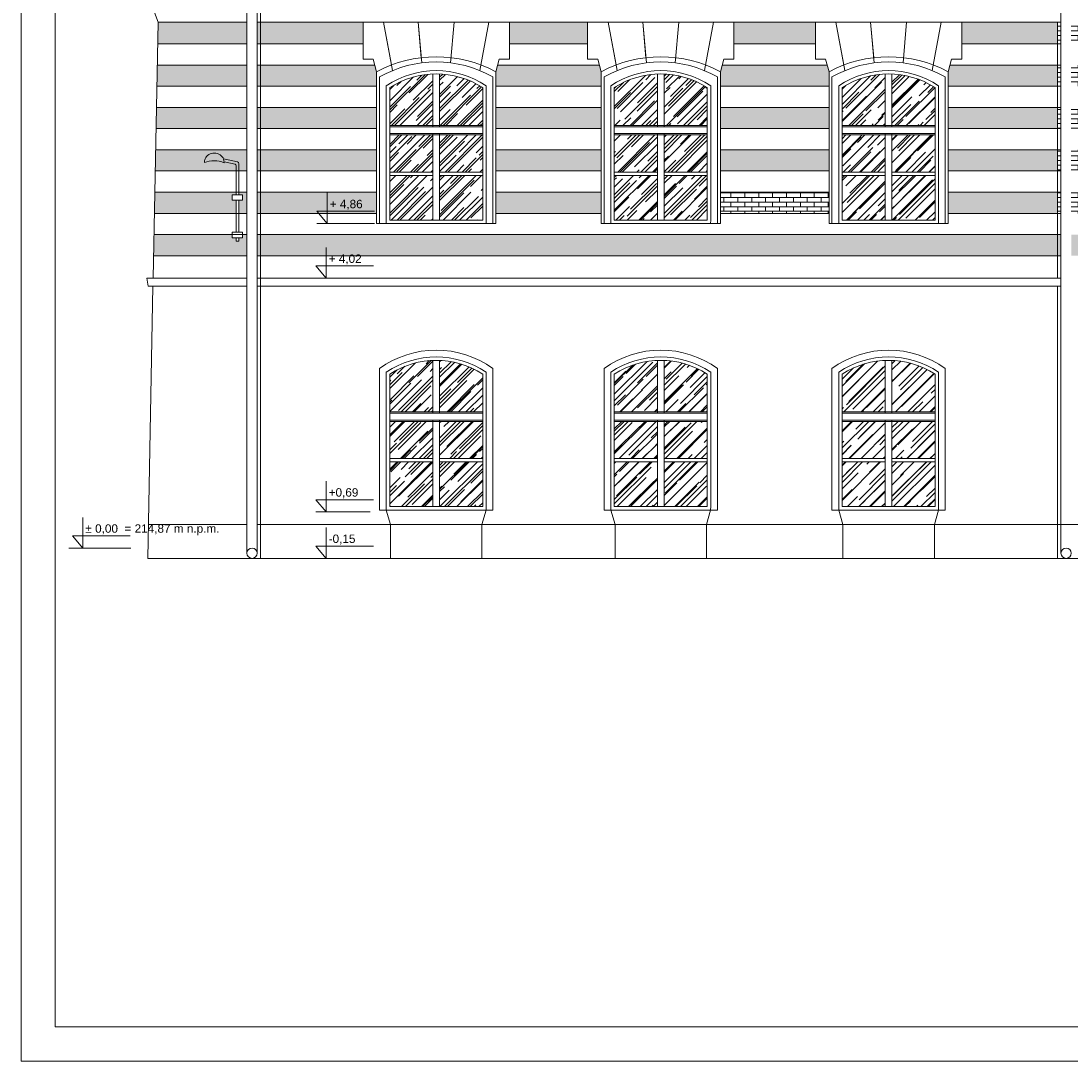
# Model space of a CAD drawing. Header units: millimetres. Extents: x -5254 to 173417, y -28809 to -6400.
# Tile 236 of 256: x 135243 to 136779, y -13337 to -11815. Entities that reach past the tile are written whole.
import ezdxf

# ---------------------------------------------------------------- set-up
doc = ezdxf.new("R2010")
doc.units = ezdxf.units.MM
for name, color, linetype, lineweight in [('mre_cegła', 7, 'Continuous', 5), ('mre_cienka', 7, 'Continuous', 15), ('mre_cienkie', 7, 'Continuous', 9), ('mre_drewno', 7, 'Continuous', 9), ('mre_elektryka', 7, 'Continuous', 15), ('mre_koty', 7, 'Continuous', 13), ('mre_szyby', 7, 'Continuous', 13), ('mre_tabela', 7, 'Continuous', 20), ('mre_ściany', 7, 'Continuous', 20)]:
    doc.layers.add(name, color=color, linetype=linetype, lineweight=lineweight)
doc.styles.add('TABELKA', font='arial.ttf')
pattern_1 = [(0, (131181.3596, -16286.989), (0, 6.77418), []), (90, (131181.36, -16286.989), (-10.16, 6.77418), [6.77418, -6.77418])]

# ---------------------------------------------------------------- blocks, each defined once
blk = doc.blocks.new('KOTA')
at = {"color": 0}
for p, q in [((0, 0), (0, 50)), ((-16.6, 20), (76.8, 20)), ((-16.6, 20), (0, 0))]:
    blk.add_line(p, q, dxfattribs=at)
at = {"color": 0, "style": 'TABELKA', "flags": 4}
blk.add_attdef('POZIOM', (1.4, 25), '', height=13.7, rotation=360, dxfattribs=at)

msp = doc.modelspace()

# ---------------------------------------------------------------- hatches: boundary and pattern name
at = {"layer": 'mre_cegła'}
h = msp.add_hatch(dxfattribs=at)
h.set_pattern_fill('AR-BRSTD', color=256, scale=0.1)
h.set_pattern_definition(pattern_1)
h.paths.add_polyline_path([(135573.45, -12127.73), (135567.05, -12127.73), (135567.05, -12132.33), (135561.55, -12132.33), (135561.55, -12137.33), (135557.55, -12137.33), (135557.55, -12132.33), (135552.05, -12132.33), (135552.05, -12127.73), (135437.51, -12127.73), (135436.92, -12158.73), (135573.45, -12158.73)])
h.paths.add_polyline_path([(135593.45, -12127.73), (135588.45, -12127.73), (135588.45, -12158.73), (135593.45, -12158.73)])
h.paths.add_polyline_path([(135593.45, -12065.73), (135588.45, -12065.73), (135588.45, -12096.73), (135593.45, -12096.73)])
h.paths.add_polyline_path([(135573.45, -12065.73), (135561.55, -12065.73), (135561.55, -12069.4), (135567.05, -12069.4), (135567.05, -12077.4), (135561.55, -12077.4), (135561.55, -12096.73), (135573.45, -12096.73)])
h.paths.add_polyline_path([(135557.55, -12077.4), (135552.05, -12077.4), (135552.05, -12069.4), (135557.55, -12069.4), (135557.55, -12065.73), (135438.69, -12065.73), (135438.1, -12096.73), (135557.55, -12096.73)])
h.paths.add_polyline_path([(135593.45, -12003.73), (135588.45, -12003.73), (135588.45, -12034.73), (135593.45, -12034.73)])
h.paths.add_polyline_path([(135573.45, -12003.73), (135439.88, -12003.73), (135439.29, -12034.73), (135573.45, -12034.73)])
h.paths.add_polyline_path([(135573.45, -11941.73), (135441.06, -11941.73), (135440.47, -11972.73), (135573.45, -11972.73)])
h.paths.add_polyline_path([(135573.45, -11879.73), (135442.25, -11879.73), (135441.66, -11910.73), (135573.45, -11910.73)])
h.paths.add_polyline_path([(135593.45, -11941.73), (135588.45, -11941.73), (135588.45, -11972.73), (135593.45, -11972.73)])
h.paths.add_polyline_path([(135593.45, -11879.73), (135588.45, -11879.73), (135588.45, -11910.73), (135593.45, -11910.73)])
h.paths.add_polyline_path([(135593.45, -11816.73), (135588.45, -11816.73), (135588.45, -11848.73), (135593.45, -11848.73)])
h.paths.add_polyline_path([(135573.45, -11816.73), (135443.45, -11816.73), (135442.84, -11848.73), (135573.45, -11848.73)])
h.paths.add_polyline_path([(141884.25, -12127.73), (141748.3, -12127.73), (141748.3, -12158.73), (141884.84, -12158.73)])
h.paths.add_polyline_path([(141883.06, -12065.73), (141748.3, -12065.73), (141748.3, -12096.73), (141883.65, -12096.73)])
h.paths.add_polyline_path([(141881.88, -12003.73), (141748.3, -12003.73), (141748.3, -12034.73), (141882.47, -12034.73)])
h.paths.add_polyline_path([(141880.69, -11941.73), (141748.3, -11941.73), (141748.3, -11972.73), (141881.28, -11972.73)])
h.paths.add_polyline_path([(141879.51, -11879.73), (141748.3, -11879.73), (141748.3, -11910.73), (141880.1, -11910.73)])
h.paths.add_polyline_path([(141878.3, -11816.73), (141748.3, -11816.73), (141748.3, -11848.73), (141878.92, -11848.73)])
h.paths.add_polyline_path([(141733.3, -11816.66), (141728.3, -11816.66), (141728.3, -11848.73), (141733.3, -11848.73)])
h.paths.add_polyline_path([(141733.3, -11879.73), (141728.3, -11879.73), (141728.3, -11910.73), (141733.3, -11910.73)])
h.paths.add_polyline_path([(141733.3, -11941.73), (141728.3, -11941.73), (141728.3, -11972.73), (141733.3, -11972.73)])
h.paths.add_polyline_path([(141733.3, -12127.73), (141728.3, -12127.73), (141728.3, -12158.73), (141733.3, -12158.73)])
h.paths.add_polyline_path([(141733.3, -12065.73), (141728.3, -12065.73), (141728.3, -12096.73), (141733.3, -12096.73)])
h.paths.add_polyline_path([(141733.3, -12003.73), (141728.3, -12003.73), (141728.3, -12034.73), (141733.3, -12034.73)])
h.paths.add_polyline_path([(141276.98, -13181.46), (141619.33, -13181.46), (141619.33, -13132.94), (141276.98, -13132.94)], flags=9)
h.paths.add_polyline_path([(141274.63, -13268.82), (141356.24, -13268.82), (141356.24, -13239.87), (141274.63, -13239.87)], flags=9)
h.paths.add_polyline_path([(141276.32, -12934.16), (141872.65, -12934.16), (141872.65, -12752.54), (141276.32, -12752.54)], flags=9)
h.paths.add_polyline_path([(141726.96, -12983.01), (141803.09, -12983.01), (141803.09, -12948.89), (141726.96, -12948.89)], flags=9)
h.paths.add_polyline_path([(141275.27, -13023.61), (141543.6, -13023.61), (141543.6, -12949.93), (141275.27, -12949.93)], flags=9)
h.paths.add_polyline_path([(141280.97, -13120.17), (141449.5, -13120.17), (141449.5, -13086.04), (141280.97, -13086.04)], flags=9)
h.paths.add_polyline_path([(141816.61, -13275.85), (141895.73, -13275.85), (141895.73, -13206.73), (141816.61, -13206.73)], flags=9)
h.paths.add_polyline_path([(141564.63, -13271.42), (141740.36, -13271.42), (141740.36, -13202.29), (141564.63, -13202.29)], flags=9)
h.paths.add_polyline_path([(141275.27, -13236.2), (141394, -13236.2), (141394, -13202.07), (141275.27, -13202.07)], flags=9)
h = msp.add_hatch(dxfattribs=at)
h.set_pattern_fill('AR-BRSTD', color=256, scale=0.1)
h.set_pattern_definition(pattern_1)
h.paths.add_polyline_path([(136425.26, -12003.73), (136266.22, -12003.73), (136266.22, -12034.73), (136425.26, -12034.73)])
h.paths.add_polyline_path([(136425.26, -11941.73), (136266.22, -11941.73), (136266.22, -11972.73), (136425.26, -11972.73)])
h.paths.add_polyline_path([(136425.26, -11889.41), (136422.67, -11879.73), (136268.81, -11879.73), (136266.22, -11889.41), (136266.22, -11910.73), (136425.26, -11910.73)])
h.paths.add_polyline_path([(136091.95, -12065.73), (135937.59, -12065.73), (135937.59, -12096.73), (136091.95, -12096.73)])
h.paths.add_polyline_path([(136091.95, -12003.73), (135937.59, -12003.73), (135937.59, -12034.73), (136091.95, -12034.73)])
h.paths.add_polyline_path([(136091.95, -11941.73), (135937.59, -11941.73), (135937.59, -11972.73), (136091.95, -11972.73)])
h.paths.add_polyline_path([(136091.95, -11889.41), (136089.36, -11879.73), (135940.18, -11879.73), (135937.59, -11889.41), (135937.59, -11910.73), (136091.95, -11910.73)])
h.paths.add_polyline_path([(135763.32, -12065.73), (135593.45, -12065.73), (135593.45, -12096.73), (135763.32, -12096.73)])
h.paths.add_polyline_path([(135763.32, -12003.73), (135593.45, -12003.73), (135593.45, -12034.73), (135763.32, -12034.73)])
h.paths.add_polyline_path([(135763.32, -11941.73), (135593.45, -11941.73), (135593.45, -11972.73), (135763.32, -11972.73)])
h.paths.add_polyline_path([(135763.32, -11889.41), (135760.72, -11879.73), (135593.45, -11879.73), (135593.45, -11910.73), (135763.32, -11910.73)])
h.paths.add_polyline_path([(136759.67, -12065.73), (136599.53, -12065.73), (136599.53, -12096.73), (136759.67, -12096.73)])
h.paths.add_polyline_path([(136759.67, -12003.73), (136599.53, -12003.73), (136599.53, -12034.73), (136759.67, -12034.73)])
h.paths.add_polyline_path([(136759.67, -11941.73), (136599.53, -11941.73), (136599.53, -11972.73), (136759.67, -11972.73)])
h.paths.add_polyline_path([(136759.67, -11879.73), (136602.13, -11879.73), (136599.53, -11889.41), (136599.53, -11910.73), (136759.67, -11910.73)])
h.paths.add_polyline_path([(136759.67, -11816.73), (136619.46, -11816.73), (136619.46, -11848.73), (136759.67, -11848.73)])
h.paths.add_polyline_path([(136072.03, -11816.73), (135957.51, -11816.73), (135957.51, -11848.73), (136072.03, -11848.73)])
h.paths.add_polyline_path([(136405.34, -11816.73), (136286.14, -11816.73), (136286.14, -11848.73), (136405.34, -11848.73)])
h.paths.add_polyline_path([(135743.39, -11816.73), (135593.45, -11816.73), (135593.45, -11848.73), (135743.39, -11848.73)])
h.paths.add_polyline_path([(137158.27, -11816.73), (137050.66, -11816.73), (137050.66, -11848.73), (137158.27, -11848.73)])
h.paths.add_polyline_path([(137178.2, -11889.41), (137175.6, -11879.73), (137033.33, -11879.73), (137030.73, -11889.41), (137030.73, -11910.73), (137178.2, -11910.73)])
h.paths.add_polyline_path([(137178.2, -11941.73), (137030.73, -11941.73), (137030.73, -11972.73), (137178.2, -11972.73)])
h.paths.add_polyline_path([(137178.2, -12003.73), (137030.73, -12003.73), (137030.73, -12034.73), (137178.2, -12034.73)])
h.paths.add_polyline_path([(137178.2, -12065.73), (137030.73, -12065.73), (137030.73, -12096.73), (137178.2, -12096.73)])
h = msp.add_hatch(dxfattribs=at)
h.set_pattern_fill('AR-BRSTD', color=256, scale=0.1)
h.set_pattern_definition(pattern_1)
h.paths.add_polyline_path([(136856.46, -12065.73), (136779.67, -12065.73), (136779.67, -12096.73), (136856.46, -12096.73)])
h.paths.add_polyline_path([(136856.46, -12003.73), (136779.67, -12003.73), (136779.67, -12034.73), (136856.46, -12034.73)])
h.paths.add_polyline_path([(136856.46, -11941.73), (136779.67, -11941.73), (136779.67, -11972.73), (136856.46, -11972.73)])
h.paths.add_polyline_path([(136856.46, -11889.41), (136853.87, -11879.73), (136779.67, -11879.73), (136779.67, -11910.73), (136856.46, -11910.73)])
h.paths.add_polyline_path([(136836.54, -11816.73), (136779.67, -11816.73), (136779.67, -11848.73), (136836.54, -11848.73)])
h.paths.add_polyline_path([(136764.67, -11816.73), (136759.67, -11816.73), (136759.67, -11848.73), (136764.67, -11848.73)])
h.paths.add_polyline_path([(136764.67, -11879.73), (136759.67, -11879.73), (136759.67, -11910.73), (136764.67, -11910.73)])
h.paths.add_polyline_path([(136764.67, -11941.73), (136759.67, -11941.73), (136759.67, -11972.73), (136764.67, -11972.73)])
h.paths.add_polyline_path([(136764.67, -12003.73), (136759.67, -12003.73), (136759.67, -12034.73), (136764.67, -12034.73)])
h.paths.add_polyline_path([(136764.67, -12065.73), (136759.67, -12065.73), (136759.67, -12096.73), (136764.67, -12096.73)])
h = msp.add_hatch(dxfattribs=at)
h.set_pattern_fill('AR-BRSTD', color=256, scale=0.1)
h.set_pattern_definition(pattern_1)
h.paths.add_polyline_path([(136425.26, -12065.73), (136266.22, -12065.73), (136266.22, -12096.73), (136425.26, -12096.73)])
h = msp.add_hatch(dxfattribs=at)
h.set_pattern_fill('AR-BRSTD', color=256, scale=0.1)
h.set_pattern_definition(pattern_1)
h.paths.add_polyline_path([(136759.67, -12127.73), (135593.45, -12127.73), (135593.45, -12158.73), (136759.67, -12158.73)])
h = msp.add_hatch(dxfattribs=at)
h.set_pattern_fill('AR-BRSTD', color=256, scale=0.1)
h.set_pattern_definition(pattern_1)
h.paths.add_polyline_path([(136764.67, -12127.73), (136759.67, -12127.73), (136759.67, -12158.73), (136764.67, -12158.73)])
h.paths.add_polyline_path([(138427.24, -12127.73), (136779.67, -12127.73), (136779.67, -12158.73), (138427.24, -12158.73)])
at = {"layer": 'mre_szyby'}
h = msp.add_hatch(dxfattribs=at)
h.set_pattern_fill('AR-RROOF', color=256, scale=0.7, angle=45)
h.set_pattern_definition([(45, (131181.36, -16621.968), (15.08683, 40.231547), [266.7, -35.56, 88.9, -17.78]), (45, (131191.795, -16598.96), (-29.293595, 4.14888), [53.34, -5.8674, 106.68, -13.335]), (45, (131176.959, -16604.995), (56.952784, 73.799745), [142.24, -24.892, 71.12, -17.78])])
h.paths.add_polyline_path([(138235.24, -12312.02, 0.1338619), (138172.24, -12331.92), (138172.24, -12387.21), (138235.24, -12387.21)])
h.paths.add_polyline_path([(138308.24, -12331.92, 0.1338619), (138245.24, -12312.02), (138245.24, -12387.21), (138308.24, -12387.21)])
h.paths.add_polyline_path([(138235.24, -12401.21), (138172.24, -12401.21), (138172.24, -12455.48), (138235.24, -12455.48)])
h.paths.add_polyline_path([(138308.24, -12401.21), (138245.24, -12401.21), (138245.24, -12455.48), (138308.24, -12455.48)])
h.paths.add_polyline_path([(138235.24, -12474.5), (138235.24, -12460.48), (138172.24, -12460.48), (138172.24, -12525.92), (138235.24, -12525.92)])
h.paths.add_polyline_path([(138308.24, -12460.48), (138245.24, -12460.48), (138245.24, -12474.5), (138245.24, -12525.92), (138308.24, -12525.92)])
h.paths.add_polyline_path([(137911.24, -12312.02, 0.1338619), (137848.24, -12331.92), (137848.24, -12387.21), (137911.24, -12387.21)])
h.paths.add_polyline_path([(137984.24, -12331.92, 0.1338619), (137921.24, -12312.02), (137921.24, -12387.21), (137984.24, -12387.21)])
h.paths.add_polyline_path([(137911.24, -12401.21), (137848.24, -12401.21), (137848.24, -12455.48), (137911.24, -12455.48)])
h.paths.add_polyline_path([(137984.24, -12401.21), (137921.24, -12401.21), (137921.24, -12455.48), (137984.24, -12455.48)])
h.paths.add_polyline_path([(137911.24, -12474.5), (137911.24, -12460.48), (137848.24, -12460.48), (137848.24, -12525.92), (137911.24, -12525.92)])
h.paths.add_polyline_path([(137984.24, -12460.48), (137921.24, -12460.48), (137921.24, -12474.5), (137921.24, -12525.92), (137984.24, -12525.92)])
h.paths.add_polyline_path([(137588.24, -12312.02, 0.1338619), (137525.24, -12331.92), (137525.24, -12387.21), (137588.24, -12387.21)])
h.paths.add_polyline_path([(137661.24, -12331.92, 0.1338619), (137598.24, -12312.02), (137598.24, -12387.21), (137661.24, -12387.21)])
h.paths.add_polyline_path([(137588.24, -12401.21), (137525.24, -12401.21), (137525.24, -12455.48), (137588.24, -12455.48)])
h.paths.add_polyline_path([(137661.24, -12401.21), (137598.24, -12401.21), (137598.24, -12455.48), (137661.24, -12455.48)])
h.paths.add_polyline_path([(137588.24, -12474.5), (137588.24, -12460.48), (137525.24, -12460.48), (137525.24, -12525.92), (137588.24, -12525.92)])
h.paths.add_polyline_path([(137661.24, -12460.48), (137598.24, -12460.48), (137598.24, -12474.5), (137598.24, -12525.92), (137661.24, -12525.92)])
h.paths.add_polyline_path([(137260.33, -12311.89, 0.1338619), (137197.33, -12331.79), (137197.33, -12387.08), (137260.33, -12387.08)])
h.paths.add_polyline_path([(137333.33, -12331.79, 0.1338619), (137270.33, -12311.89), (137270.33, -12387.08), (137333.33, -12387.08)])
h.paths.add_polyline_path([(137260.33, -12401.08), (137197.33, -12401.08), (137197.33, -12455.35), (137260.33, -12455.35)])
h.paths.add_polyline_path([(137333.33, -12401.08), (137270.33, -12401.08), (137270.33, -12455.35), (137333.33, -12455.35)])
h.paths.add_polyline_path([(137260.33, -12474.37), (137260.33, -12460.35), (137197.33, -12460.35), (137197.33, -12525.79), (137260.33, -12525.79)])
h.paths.add_polyline_path([(137333.33, -12460.35), (137270.33, -12460.35), (137270.33, -12474.37), (137270.33, -12525.79), (137333.33, -12525.79)])
h.paths.add_polyline_path([(136507.4, -12312.02, 0.1338619), (136444.4, -12331.92), (136444.4, -12387.21), (136507.4, -12387.21)])
h.paths.add_polyline_path([(136580.4, -12331.92, 0.1338619), (136517.4, -12312.02), (136517.4, -12387.21), (136580.4, -12387.21)])
h.paths.add_polyline_path([(136580.4, -12401.21), (136517.4, -12401.21), (136517.4, -12455.48), (136580.4, -12455.48)])
h.paths.add_polyline_path([(136507.4, -12401.21), (136444.4, -12401.21), (136444.4, -12455.48), (136507.4, -12455.48)])
h.paths.add_polyline_path([(136507.4, -12474.5), (136507.4, -12460.48), (136444.4, -12460.48), (136444.4, -12525.92), (136507.4, -12525.92)])
h.paths.add_polyline_path([(136580.4, -12460.48), (136517.4, -12460.48), (136517.4, -12474.5), (136517.4, -12525.92), (136580.4, -12525.92)])
h.paths.add_polyline_path([(136247.09, -12460.48), (136184.09, -12460.48), (136184.09, -12474.5), (136184.09, -12525.92), (136247.09, -12525.92)])
h.paths.add_polyline_path([(136174.09, -12474.5), (136174.09, -12460.48), (136111.09, -12460.48), (136111.09, -12525.92), (136174.09, -12525.92)])
h.paths.add_polyline_path([(136174.09, -12401.21), (136111.09, -12401.21), (136111.09, -12455.48), (136174.09, -12455.48)])
h.paths.add_polyline_path([(136247.09, -12401.21), (136184.09, -12401.21), (136184.09, -12455.48), (136247.09, -12455.48)])
h.paths.add_polyline_path([(136247.09, -12331.92, 0.1338619), (136184.09, -12312.02), (136184.09, -12387.21), (136247.09, -12387.21)])
h.paths.add_polyline_path([(136174.09, -12312.02, 0.1338619), (136111.09, -12331.92), (136111.09, -12387.21), (136174.09, -12387.21)])
h.paths.add_polyline_path([(135845.45, -12312.02, 0.1338619), (135782.45, -12331.92), (135782.45, -12387.21), (135845.45, -12387.21)])
h.paths.add_polyline_path([(135918.45, -12331.92, 0.1338619), (135855.45, -12312.02), (135855.45, -12387.21), (135918.45, -12387.21)])
h.paths.add_polyline_path([(135845.45, -12401.21), (135782.45, -12401.21), (135782.45, -12455.48), (135845.45, -12455.48)])
h.paths.add_polyline_path([(135918.45, -12401.21), (135855.45, -12401.21), (135855.45, -12455.48), (135918.45, -12455.48)])
h.paths.add_polyline_path([(135845.45, -12474.5), (135845.45, -12460.48), (135782.45, -12460.48), (135782.45, -12525.92), (135845.45, -12525.92)])
h.paths.add_polyline_path([(135918.45, -12460.48), (135855.45, -12460.48), (135855.45, -12474.5), (135855.45, -12525.92), (135918.45, -12525.92)])
h.paths.add_polyline_path([(135845.45, -12055.31), (135845.45, -12041.29), (135782.45, -12041.29), (135782.45, -12106.73), (135845.45, -12106.73)])
h.paths.add_polyline_path([(135918.45, -12041.29), (135855.45, -12041.29), (135855.45, -12055.31), (135855.45, -12106.73), (135918.45, -12106.73)])
h.paths.add_polyline_path([(135918.45, -11982.01), (135855.45, -11982.01), (135855.45, -12036.29), (135918.45, -12036.29)])
h.paths.add_polyline_path([(135845.45, -11982.01), (135782.45, -11982.01), (135782.45, -12036.29), (135845.45, -12036.29)])
h.paths.add_polyline_path([(135845.45, -11892.83, 0.1338619), (135782.45, -11912.73), (135782.45, -11968.01), (135845.45, -11968.01)])
h.paths.add_polyline_path([(135918.45, -11912.73, 0.1338619), (135855.45, -11892.83), (135855.45, -11968.01), (135918.45, -11968.01)])
h.paths.add_polyline_path([(136174.09, -11892.83, 0.1338619), (136111.09, -11912.73), (136111.09, -11968.01), (136174.09, -11968.01)])
h.paths.add_polyline_path([(136247.09, -11912.73, 0.1338619), (136184.09, -11892.83), (136184.09, -11968.01), (136247.09, -11968.01)])
h.paths.add_polyline_path([(136174.09, -11982.01), (136111.09, -11982.01), (136111.09, -12036.29), (136174.09, -12036.29)])
h.paths.add_polyline_path([(136247.09, -11982.01), (136184.09, -11982.01), (136184.09, -12036.29), (136247.09, -12036.29)])
h.paths.add_polyline_path([(136174.09, -12055.31), (136174.09, -12041.29), (136111.09, -12041.29), (136111.09, -12106.73), (136174.09, -12106.73)])
h.paths.add_polyline_path([(136247.09, -12041.29), (136184.09, -12041.29), (136184.09, -12055.31), (136184.09, -12106.73), (136247.09, -12106.73)])
h.paths.add_polyline_path([(136507.4, -12055.31), (136507.4, -12041.29), (136444.4, -12041.29), (136444.4, -12106.73), (136507.4, -12106.73)])
h.paths.add_polyline_path([(136507.4, -11982.01), (136444.4, -11982.01), (136444.4, -12036.29), (136507.4, -12036.29)])
h.paths.add_polyline_path([(136507.4, -11892.83, 0.1338619), (136444.4, -11912.73), (136444.4, -11968.01), (136507.4, -11968.01)])
h.paths.add_polyline_path([(136580.4, -11912.73, 0.1338619), (136517.4, -11892.83), (136517.4, -11968.01), (136580.4, -11968.01)])
h.paths.add_polyline_path([(136580.4, -11982.01), (136517.4, -11982.01), (136517.4, -12036.29), (136580.4, -12036.29)])
h.paths.add_polyline_path([(136580.4, -12041.29), (136517.4, -12041.29), (136517.4, -12055.31), (136517.4, -12106.73), (136580.4, -12106.73)])
h.paths.add_polyline_path([(136938.6, -12055.31), (136938.6, -12041.29), (136875.6, -12041.29), (136875.6, -12106.73), (136938.6, -12106.73)])
h.paths.add_polyline_path([(136938.6, -11982.01), (136875.6, -11982.01), (136875.6, -12036.29), (136938.6, -12036.29)])
h.paths.add_polyline_path([(136938.6, -11892.83, 0.1338619), (136875.6, -11912.73), (136875.6, -11968.01), (136938.6, -11968.01)])
h.paths.add_polyline_path([(137011.6, -11912.73, 0.1338619), (136948.6, -11892.83), (136948.6, -11968.01), (137011.6, -11968.01)])
h.paths.add_polyline_path([(137011.6, -11982.01), (136948.6, -11982.01), (136948.6, -12036.29), (137011.6, -12036.29)])
h.paths.add_polyline_path([(137011.6, -12041.29), (136948.6, -12041.29), (136948.6, -12055.31), (136948.6, -12106.73), (137011.6, -12106.73)])
h.paths.add_polyline_path([(137260.33, -12055.31), (137260.33, -12041.29), (137197.33, -12041.29), (137197.33, -12106.73), (137260.33, -12106.73)])
h.paths.add_polyline_path([(137260.33, -11982.01), (137197.33, -11982.01), (137197.33, -12036.29), (137260.33, -12036.29)])
h.paths.add_polyline_path([(137260.33, -11892.83, 0.1338619), (137197.33, -11912.73), (137197.33, -11968.01), (137260.33, -11968.01)])
h.paths.add_polyline_path([(137333.33, -11912.73, 0.1338619), (137270.33, -11892.83), (137270.33, -11968.01), (137333.33, -11968.01)])
h.paths.add_polyline_path([(137333.33, -11982.01), (137270.33, -11982.01), (137270.33, -12036.29), (137333.33, -12036.29)])
h.paths.add_polyline_path([(137333.33, -12041.29), (137270.33, -12041.29), (137270.33, -12055.31), (137270.33, -12106.73), (137333.33, -12106.73)])
h.paths.add_polyline_path([(137588.24, -12055.31), (137588.24, -12041.29), (137525.24, -12041.29), (137525.24, -12106.73), (137588.24, -12106.73)])
h.paths.add_polyline_path([(137588.24, -11982.01), (137525.24, -11982.01), (137525.24, -12036.29), (137588.24, -12036.29)])
h.paths.add_polyline_path([(137588.24, -11892.83, 0.1338619), (137525.24, -11912.73), (137525.24, -11968.01), (137588.24, -11968.01)])
h.paths.add_polyline_path([(137661.24, -11912.73, 0.1338619), (137598.24, -11892.83), (137598.24, -11968.01), (137661.24, -11968.01)])
h.paths.add_polyline_path([(137661.24, -11982.01), (137598.24, -11982.01), (137598.24, -12036.29), (137661.24, -12036.29)])
h.paths.add_polyline_path([(137661.24, -12041.29), (137598.24, -12041.29), (137598.24, -12055.31), (137598.24, -12106.73), (137661.24, -12106.73)])
h.paths.add_polyline_path([(137911.24, -12055.31), (137911.24, -12041.29), (137848.24, -12041.29), (137848.24, -12106.73), (137911.24, -12106.73)])
h.paths.add_polyline_path([(137911.24, -11982.01), (137848.24, -11982.01), (137848.24, -12036.29), (137911.24, -12036.29)])
h.paths.add_polyline_path([(137911.24, -11892.83, 0.1338619), (137848.24, -11912.73), (137848.24, -11968.01), (137911.24, -11968.01)])
h.paths.add_polyline_path([(137984.24, -11912.73, 0.1338619), (137921.24, -11892.83), (137921.24, -11968.01), (137984.24, -11968.01)])
h.paths.add_polyline_path([(137984.24, -11982.01), (137921.24, -11982.01), (137921.24, -12036.29), (137984.24, -12036.29)])
h.paths.add_polyline_path([(137984.24, -12041.29), (137921.24, -12041.29), (137921.24, -12055.31), (137921.24, -12106.73), (137984.24, -12106.73)])
h.paths.add_polyline_path([(138235.24, -12055.31), (138235.24, -12041.29), (138172.24, -12041.29), (138172.24, -12106.73), (138235.24, -12106.73)])
h.paths.add_polyline_path([(138235.24, -11982.01), (138172.24, -11982.01), (138172.24, -12036.29), (138235.24, -12036.29)])
h.paths.add_polyline_path([(138235.24, -11892.83, 0.1338619), (138172.24, -11912.73), (138172.24, -11968.01), (138235.24, -11968.01)])
h.paths.add_polyline_path([(138308.24, -11912.73, 0.1338619), (138245.24, -11892.83), (138245.24, -11968.01), (138308.24, -11968.01)])
h.paths.add_polyline_path([(138308.24, -11982.01), (138245.24, -11982.01), (138245.24, -12036.29), (138308.24, -12036.29)])
h.paths.add_polyline_path([(138308.24, -12041.29), (138245.24, -12041.29), (138245.24, -12055.31), (138245.24, -12106.73), (138308.24, -12106.73)])

# ---------------------------------------------------------------- linework, layer by layer
at = {"layer": 'mre_cegła'}
for p, q in [((135573.45, -11848.73), (135442.84, -11848.73)), ((135743.39, -11848.73), (135588.45, -11848.73)), ((136072.03, -11848.73), (135957.51, -11848.73)), ((136405.34, -11848.73), (136286.14, -11848.73)), ((136764.67, -11848.73), (136619.46, -11848.73)), ((135573.45, -11879.73), (135442.25, -11879.73)), ((135760.72, -11879.73), (135588.45, -11879.73)), ((136089.36, -11879.73), (135940.18, -11879.73)), ((136422.67, -11879.73), (136268.81, -11879.73)), ((136764.67, -11879.73), (136602.13, -11879.73)), ((135573.45, -11910.73), (135441.66, -11910.73)), ((135763.32, -11910.73), (135588.45, -11910.73)), ((136091.95, -11910.73), (135937.59, -11910.73)), ((136425.26, -11910.73), (136266.22, -11910.73)), ((136764.67, -11910.73), (136599.53, -11910.73)), ((135573.45, -11941.73), (135441.06, -11941.73)), ((135763.32, -11941.73), (135588.45, -11941.73)), ((136091.95, -11941.73), (135937.59, -11941.73)), ((136425.26, -11941.73), (136266.22, -11941.73)), ((136764.67, -11941.73), (136599.53, -11941.73)), ((135573.45, -11972.73), (135440.47, -11972.73)), ((135763.32, -11972.73), (135588.45, -11972.73)), ((136091.95, -11972.73), (135937.59, -11972.73)), ((136425.26, -11972.73), (136266.22, -11972.73)), ((136764.67, -11972.73), (136599.53, -11972.73)), ((135573.45, -12003.73), (135439.88, -12003.73)), ((135763.32, -12003.73), (135588.45, -12003.73)), ((136091.95, -12003.73), (135937.59, -12003.73)), ((136425.26, -12003.73), (136266.22, -12003.73)), ((136764.67, -12003.73), (136599.53, -12003.73)), ((135573.45, -12034.73), (135439.29, -12034.73)), ((135763.32, -12034.73), (135588.45, -12034.73)), ((136091.95, -12034.73), (135937.59, -12034.73)), ((136425.26, -12034.73), (136266.22, -12034.73)), ((136764.67, -12034.73), (136599.53, -12034.73)), ((135573.45, -12065.73), (135438.69, -12065.73)), ((135763.32, -12065.73), (135588.45, -12065.73)), ((136091.95, -12065.73), (135937.59, -12065.73)), ((136425.26, -12065.73), (136266.22, -12065.73)), ((136764.67, -12065.73), (136599.53, -12065.73)), ((135573.45, -12096.73), (135438.1, -12096.73)), ((135763.32, -12096.73), (135588.45, -12096.73)), ((136091.95, -12096.73), (135937.59, -12096.73)), ((136425.26, -12096.73), (136266.22, -12096.73)), ((136764.67, -12096.73), (136599.53, -12096.73)), ((135573.45, -12127.73), (135437.51, -12127.73)), ((136764.67, -12127.73), (135588.45, -12127.73)), ((135573.45, -12158.73), (135436.92, -12158.73)), ((136764.67, -12158.73), (135588.45, -12158.73))]:
    msp.add_line(p, q, dxfattribs=at)
at = {"layer": 'mre_cienka'}
for points in [[(135573.45, -12594.18), (135573.45, -10791.56)], [(136764.67, -12594.18), (136764.67, -10791.56)], [(135588.45, -12594.18), (135588.45, -11272.23)]]:
    msp.add_lwpolyline(points, dxfattribs=at)
for centre in [(135580.95, -12594.18), (136772.17, -12594.18)]:
    msp.add_circle(centre, 7.5, dxfattribs=at)
at = {"layer": 'mre_cienkie'}
msp.add_line((135675.96, -12111.73), (135759.98, -12111.73), dxfattribs=at)
for points in [[(135443.45, -11816.73), (135438.45, -11802.73), (135443.45, -11802.73)], [(135573.45, -11816.73), (135443.45, -11816.73)], [(136764.67, -11816.73), (135588.45, -11816.73)], [(135743.39, -11871.03), (135743.39, -11816.73)], [(135785.1, -11879.54), (135773.42, -11816.73)], [(135786.61, -11887.67), (135773.42, -11816.73)], [(135828.67, -11868.92), (135824.01, -11816.73)], [(135829.34, -11876.38), (135824.01, -11816.73)], [(135871.57, -11876.38), (135876.89, -11816.73)], [(135914.29, -11887.67), (135927.49, -11816.73)], [(135957.51, -11871.03), (135957.51, -11816.73)], [(136072.03, -11871.03), (136072.03, -11816.73)], [(136113.73, -11879.54), (136102.05, -11816.73)], [(136115.25, -11887.67), (136102.05, -11816.73)], [(136157.3, -11868.92), (136152.64, -11816.73)], [(136157.97, -11876.38), (136152.64, -11816.73)], [(136200.2, -11876.38), (136205.53, -11816.73)], [(136242.92, -11887.67), (136256.12, -11816.73)], [(136286.14, -11871.03), (136286.14, -11816.73)], [(136405.34, -11871.03), (136405.34, -11816.73)], [(136447.05, -11879.54), (136435.36, -11816.73)], [(136448.56, -11887.67), (136435.36, -11816.73)], [(136490.61, -11868.92), (136485.96, -11816.73)], [(136491.28, -11876.38), (136485.96, -11816.73)], [(136533.51, -11876.38), (136538.84, -11816.73)], [(136576.24, -11887.67), (136589.43, -11816.73)], [(136619.46, -11871.03), (136619.46, -11816.73)], [(135758.39, -11871.03), (135743.39, -11871.03)], [(135763.32, -11889.41), (135758.39, -11871.03)], [(135937.59, -11889.41), (135942.51, -11871.03)], [(135937.59, -11889.41), (135942.51, -11871.03)], [(135942.51, -11871.03), (135957.51, -11871.03)], [(136087.03, -11871.03), (136072.03, -11871.03)], [(136091.95, -11889.41), (136087.03, -11871.03)], [(136266.22, -11889.41), (136271.14, -11871.03)], [(136266.22, -11889.41), (136271.14, -11871.03)], [(136271.14, -11871.03), (136286.14, -11871.03)], [(136420.34, -11871.03), (136405.34, -11871.03)], [(136425.26, -11889.41), (136420.34, -11871.03)], [(136599.53, -11889.41), (136604.46, -11871.03)], [(136599.53, -11889.41), (136604.46, -11871.03)], [(136604.46, -11871.03), (136619.46, -11871.03)], [(135763.32, -12106.73), (135763.32, -11889.41)], [(135937.59, -12106.73), (135937.59, -11889.41)], [(136091.95, -12106.73), (136091.95, -11889.41)], [(136266.22, -12106.73), (136266.22, -11889.41)], [(136425.26, -12106.73), (136425.26, -11889.41)], [(136599.53, -12106.73), (136599.53, -11889.41)], [(135767.45, -12106.73), (135767.45, -11897.03)], [(135933.45, -12106.73), (135933.45, -11897.03)], [(136096.09, -12106.73), (136096.09, -11897.03)], [(136262.09, -12106.73), (136262.09, -11897.03)], [(136429.4, -12106.73), (136429.4, -11897.03)], [(136595.4, -12106.73), (136595.4, -11897.03)], [(135763.32, -12111.73), (135763.32, -12106.73)], [(135777.45, -12111.73), (135767.45, -12111.73), (135767.45, -12106.73)], [(135923.36, -12111.73), (135933.45, -12111.73), (135933.45, -12106.73)], [(135937.59, -12111.73), (135937.59, -12106.73)], [(136091.95, -12111.73), (136091.95, -12106.73)], [(136106.09, -12111.73), (136096.09, -12111.73), (136096.09, -12106.73)], [(136251.99, -12111.73), (136262.09, -12111.73), (136262.09, -12106.73)], [(136266.22, -12111.73), (136266.22, -12106.73)], [(136425.26, -12111.73), (136425.26, -12106.73)], [(136439.4, -12111.73), (136429.4, -12111.73), (136429.4, -12106.73)], [(136585.31, -12111.73), (136595.4, -12111.73), (136595.4, -12106.73)], [(136599.53, -12111.73), (136599.53, -12106.73)], [(135767.45, -12111.73), (135763.32, -12111.73)], [(135933.45, -12111.73), (135937.59, -12111.73)], [(136096.09, -12111.73), (136091.95, -12111.73)], [(136262.09, -12111.73), (136266.22, -12111.73)], [(136429.4, -12111.73), (136425.26, -12111.73)], [(136595.4, -12111.73), (136599.53, -12111.73)], [(135443.45, -12191.73), (135426.81, -12191.73)], [(135429.22, -12203.45), (135426.81, -12191.73)], [(135573.45, -12191.73), (135443.45, -12191.73)], [(136764.67, -12191.73), (135588.45, -12191.73)], [(135443.45, -12203.45), (135429.22, -12203.45)], [(135573.45, -12203.45), (135443.45, -12203.45)], [(136764.67, -12203.45), (135588.45, -12203.45)], [(135767.45, -12525.92), (135767.45, -12324.03)], [(135933.45, -12525.92), (135933.45, -12324.03)], [(136096.09, -12525.92), (136096.09, -12324.03)], [(136262.09, -12525.92), (136262.09, -12324.03)], [(136429.4, -12525.92), (136429.4, -12324.03)], [(136595.4, -12525.92), (136595.4, -12324.03)], [(135674.43, -12533.84), (135753.81, -12533.84)], [(135777.45, -12530.92), (135767.45, -12530.92), (135767.45, -12525.92)], [(135783.45, -12552.13), (135777.45, -12530.92)], [(135917.45, -12552.13), (135923.36, -12531.05)], [(135923.36, -12530.92), (135933.45, -12530.92), (135933.45, -12525.92)], [(136106.09, -12530.92), (136096.09, -12530.92), (136096.09, -12525.92)], [(136112.09, -12552.13), (136106.09, -12530.92)], [(136246.09, -12552.13), (136251.99, -12531.05)], [(136251.99, -12530.92), (136262.09, -12530.92), (136262.09, -12525.92)], [(136439.4, -12530.92), (136429.4, -12530.92), (136429.4, -12525.92)], [(136445.4, -12552.13), (136439.4, -12530.92)], [(136579.4, -12552.13), (136585.3, -12531.05)], [(136585.31, -12530.92), (136595.4, -12530.92), (136595.4, -12525.92)], [(135429.4, -12552.13), (135573.45, -12552.13)], [(135588.45, -12552.13), (136858.94, -12552.13)], [(135783.45, -12601.68), (135783.45, -12552.13)], [(135917.45, -12601.68), (135917.45, -12552.13)], [(136112.09, -12601.68), (136112.09, -12552.13)], [(136246.09, -12601.68), (136246.09, -12552.13)], [(136445.4, -12601.68), (136445.4, -12552.13)], [(136579.4, -12601.68), (136579.4, -12552.13)], [(135312.79, -12586.68), (135403.69, -12586.68)]]:
    msp.add_lwpolyline(points, dxfattribs=at)
for centre, radius, start, end in [((135850.45, -12052.81), 185.18, 61.93087, 118.06913), ((135850.45, -12042.77), 167.72, 60.3389, 119.6611), ((136179.09, -12052.81), 185.18, 61.93087, 118.06913), ((136179.09, -12042.77), 167.72, 60.3389, 119.6611), ((136512.4, -12052.81), 185.18, 61.93087, 118.06913), ((136512.4, -12042.77), 167.72, 60.3389, 119.6611), ((135850.45, -12437.52), 140.6, 53.81977, 126.18023), ((136179.09, -12437.52), 140.6, 53.81977, 126.18023), ((136512.4, -12437.52), 140.6, 53.81977, 126.18023)]:
    msp.add_arc(centre, radius, start, end, dxfattribs=at)
at = {"layer": 'mre_drewno'}
for points in [[(135845.45, -11970.01), (135845.45, -11892.83)], [(135855.45, -11970.01), (135855.45, -11892.83)], [(136174.09, -11970.01), (136174.09, -11892.83)], [(136184.09, -11970.01), (136184.09, -11892.83)], [(136507.4, -11970.01), (136507.4, -11892.83)], [(136517.4, -11970.01), (136517.4, -11892.83)], [(135777.45, -11912.73), (135777.45, -11910.03)], [(135777.45, -12106.73), (135777.45, -11912.73)], [(135782.45, -12106.73), (135782.45, -11912.73)], [(135918.45, -12106.73), (135918.45, -11912.73)], [(135923.45, -11912.73), (135923.45, -11910.03)], [(135923.45, -12106.73), (135923.45, -11912.73)], [(136106.09, -11912.73), (136106.09, -11910.03)], [(136106.09, -12106.73), (136106.09, -11912.73)], [(136111.09, -12106.73), (136111.09, -11912.73)], [(136247.09, -12106.73), (136247.09, -11912.73)], [(136252.09, -11912.73), (136252.09, -11910.03)], [(136252.09, -12106.73), (136252.09, -11912.73)], [(136439.4, -11912.73), (136439.4, -11910.03)], [(136439.4, -12106.73), (136439.4, -11912.73)], [(136444.4, -12106.73), (136444.4, -11912.73)], [(136580.4, -12106.73), (136580.4, -11912.73)], [(136585.4, -11912.73), (136585.4, -11910.03)], [(136585.4, -12106.73), (136585.4, -11912.73)], [(135782.45, -11968.01), (135918.45, -11968.01)], [(136111.09, -11968.01), (136247.09, -11968.01)], [(136444.4, -11968.01), (136580.4, -11968.01)], [(135782.45, -11970.01), (135918.45, -11970.01)], [(135782.45, -11980.01), (135918.45, -11980.01)], [(135782.45, -11982.01), (135918.45, -11982.01)], [(135845.45, -12055.31), (135845.45, -11980.01)], [(135855.45, -12055.31), (135855.45, -11980.01)], [(136111.09, -11970.01), (136247.09, -11970.01)], [(136111.09, -11980.01), (136247.09, -11980.01)], [(136111.09, -11982.01), (136247.09, -11982.01)], [(136174.09, -12055.31), (136174.09, -11980.01)], [(136184.09, -12055.31), (136184.09, -11980.01)], [(136444.4, -11970.01), (136580.4, -11970.01)], [(136444.4, -11980.01), (136580.4, -11980.01)], [(136444.4, -11982.01), (136580.4, -11982.01)], [(136507.4, -12055.31), (136507.4, -11980.01)], [(136517.4, -12055.31), (136517.4, -11980.01)], [(135782.45, -12036.29), (135845.45, -12036.29)], [(135782.45, -12041.29), (135845.45, -12041.29)], [(135855.45, -12036.29), (135918.45, -12036.29)], [(135855.45, -12041.29), (135918.45, -12041.29)], [(136111.09, -12036.29), (136174.09, -12036.29)], [(136111.09, -12041.29), (136174.09, -12041.29)], [(136184.09, -12036.29), (136247.09, -12036.29)], [(136184.09, -12041.29), (136247.09, -12041.29)], [(136444.4, -12036.29), (136507.4, -12036.29)], [(136444.4, -12041.29), (136507.4, -12041.29)], [(136517.4, -12036.29), (136580.4, -12036.29)], [(136517.4, -12041.29), (136580.4, -12041.29)], [(135845.45, -12106.73), (135845.45, -12055.31)], [(135855.45, -12106.73), (135855.45, -12055.31)], [(136174.09, -12106.73), (136174.09, -12055.31)], [(136184.09, -12106.73), (136184.09, -12055.31)], [(136507.4, -12106.73), (136507.4, -12055.31)], [(136517.4, -12106.73), (136517.4, -12055.31)], [(135782.45, -12111.73), (135777.45, -12111.73), (135777.45, -12106.73)], [(135782.45, -12106.73), (135918.45, -12106.73)], [(135918.45, -12111.73), (135923.36, -12111.73), (135923.45, -12106.73)], [(136111.09, -12111.73), (136106.09, -12111.73), (136106.09, -12106.73)], [(136111.09, -12106.73), (136247.09, -12106.73)], [(136247.09, -12111.73), (136251.99, -12111.73), (136252.09, -12106.73)], [(136444.4, -12111.73), (136439.4, -12111.73), (136439.4, -12106.73)], [(136444.4, -12106.73), (136580.4, -12106.73)], [(136580.4, -12111.73), (136585.31, -12111.73), (136585.4, -12106.73)], [(135782.45, -12111.73), (135918.45, -12111.73)], [(135784.67, -12111.73), (135916.24, -12111.73)], [(136111.09, -12111.73), (136247.09, -12111.73)], [(136113.3, -12111.73), (136244.87, -12111.73)], [(136444.4, -12111.73), (136580.4, -12111.73)], [(136446.61, -12111.73), (136578.18, -12111.73)], [(135845.45, -12389.21), (135845.45, -12312.02)], [(135855.45, -12389.21), (135855.45, -12312.02)], [(136174.09, -12389.21), (136174.09, -12312.02)], [(136184.09, -12389.21), (136184.09, -12312.02)], [(136507.4, -12389.21), (136507.4, -12312.02)], [(136517.4, -12389.21), (136517.4, -12312.02)], [(135777.45, -12331.92), (135777.45, -12329.23)], [(135777.45, -12525.92), (135777.45, -12331.92)], [(135782.45, -12525.92), (135782.45, -12331.92)], [(135918.45, -12525.92), (135918.45, -12331.92)], [(135923.45, -12331.92), (135923.45, -12329.23)], [(135923.45, -12525.92), (135923.45, -12331.92)], [(136106.09, -12331.92), (136106.09, -12329.23)], [(136106.09, -12525.92), (136106.09, -12331.92)], [(136111.09, -12525.92), (136111.09, -12331.92)], [(136247.09, -12525.92), (136247.09, -12331.92)], [(136252.09, -12331.92), (136252.09, -12329.23)], [(136252.09, -12525.92), (136252.09, -12331.92)], [(136439.4, -12331.92), (136439.4, -12329.23)], [(136439.4, -12525.92), (136439.4, -12331.92)], [(136444.4, -12525.92), (136444.4, -12331.92)], [(136580.4, -12525.92), (136580.4, -12331.92)], [(136585.4, -12331.92), (136585.4, -12329.23)], [(136585.4, -12525.92), (136585.4, -12331.92)], [(135782.45, -12387.21), (135918.45, -12387.21)], [(135782.45, -12389.21), (135918.45, -12389.21)], [(136111.09, -12387.21), (136247.09, -12387.21)], [(136111.09, -12389.21), (136247.09, -12389.21)], [(136444.4, -12387.21), (136580.4, -12387.21)], [(136444.4, -12389.21), (136580.4, -12389.21)], [(135782.45, -12399.21), (135918.45, -12399.21)], [(135782.45, -12401.21), (135918.45, -12401.21)], [(135845.45, -12474.5), (135845.45, -12399.21)], [(135855.45, -12474.5), (135855.45, -12399.21)], [(136111.09, -12399.21), (136247.09, -12399.21)], [(136111.09, -12401.21), (136247.09, -12401.21)], [(136174.09, -12474.5), (136174.09, -12399.21)], [(136184.09, -12474.5), (136184.09, -12399.21)], [(136444.4, -12399.21), (136580.4, -12399.21)], [(136444.4, -12401.21), (136580.4, -12401.21)], [(136507.4, -12474.5), (136507.4, -12399.21)], [(136517.4, -12474.5), (136517.4, -12399.21)], [(135782.45, -12455.48), (135845.45, -12455.48)], [(135855.45, -12455.48), (135918.45, -12455.48)], [(136111.09, -12455.48), (136174.09, -12455.48)], [(136184.09, -12455.48), (136247.09, -12455.48)], [(136444.4, -12455.48), (136507.4, -12455.48)], [(136517.4, -12455.48), (136580.4, -12455.48)], [(135782.45, -12460.48), (135845.45, -12460.48)], [(135845.45, -12525.92), (135845.45, -12474.5)], [(135855.45, -12460.48), (135918.45, -12460.48)], [(135855.45, -12525.92), (135855.45, -12474.5)], [(136111.09, -12460.48), (136174.09, -12460.48)], [(136174.09, -12525.92), (136174.09, -12474.5)], [(136184.09, -12460.48), (136247.09, -12460.48)], [(136184.09, -12525.92), (136184.09, -12474.5)], [(136444.4, -12460.48), (136507.4, -12460.48)], [(136507.4, -12525.92), (136507.4, -12474.5)], [(136517.4, -12460.48), (136580.4, -12460.48)], [(136517.4, -12525.92), (136517.4, -12474.5)], [(135782.45, -12530.92), (135777.45, -12530.92), (135777.45, -12525.92)], [(135782.45, -12525.92), (135918.45, -12525.92)], [(135782.45, -12530.92), (135918.45, -12530.92)], [(135784.67, -12530.92), (135916.24, -12530.92)], [(135918.45, -12530.92), (135923.36, -12530.92), (135923.45, -12525.92)], [(136111.09, -12530.92), (136106.09, -12530.92), (136106.09, -12525.92)], [(136111.09, -12525.92), (136247.09, -12525.92)], [(136111.09, -12530.92), (136247.09, -12530.92)], [(136113.3, -12530.92), (136244.87, -12530.92)], [(136247.09, -12530.92), (136251.99, -12530.92), (136252.09, -12525.92)], [(136444.4, -12530.92), (136439.4, -12530.92), (136439.4, -12525.92)], [(136444.4, -12525.92), (136580.4, -12525.92)], [(136444.4, -12530.92), (136580.4, -12530.92)], [(136446.61, -12530.92), (136578.18, -12530.92)], [(136580.4, -12530.92), (136585.31, -12530.92), (136585.4, -12525.92)]]:
    msp.add_lwpolyline(points, dxfattribs=at)
for centre, radius, start, end in [((135850.45, -12018.33), 130.6, 56.01619, 123.98381), ((136179.09, -12018.33), 130.6, 56.01619, 123.98381), ((136512.4, -12018.33), 130.6, 56.01619, 123.98381), ((135850.45, -12018.33), 125.6, 57.22092, 122.77908), ((136179.09, -12018.33), 125.6, 57.22092, 122.77908), ((136512.4, -12018.33), 125.6, 57.22092, 122.77908), ((135850.45, -12437.52), 130.6, 56.01619, 123.98381), ((135850.45, -12437.52), 125.6, 57.22092, 122.77908), ((136179.09, -12437.52), 130.6, 56.01619, 123.98381), ((136179.09, -12437.52), 125.6, 57.22092, 122.77908), ((136512.4, -12437.52), 130.6, 56.01619, 123.98381), ((136512.4, -12437.52), 125.6, 57.22092, 122.77908)]:
    msp.add_arc(centre, radius, start, end, dxfattribs=at)
at = {"layer": 'mre_elektryka'}
for p, q in [((135557.55, -12026.64), (135557.55, -12069.4)), ((135561.55, -12024.16), (135561.55, -12069.4)), ((135567.05, -12069.4), (135552.05, -12069.4)), ((135552.05, -12069.4), (135552.05, -12077.4)), ((135567.05, -12077.4), (135567.05, -12069.4)), ((135552.05, -12077.4), (135567.05, -12077.4)), ((135557.55, -12077.4), (135557.55, -12124.33)), ((135561.55, -12077.4), (135561.55, -12124.33)), ((135567.05, -12124.33), (135552.05, -12124.33)), ((135552.05, -12124.33), (135552.05, -12132.33)), ((135552.05, -12132.33), (135567.05, -12132.33)), ((135557.55, -12132.33), (135557.55, -12137.33)), ((135557.55, -12137.33), (135561.55, -12137.33)), ((135561.55, -12132.33), (135561.55, -12137.33)), ((135567.05, -12132.33), (135567.05, -12124.33))]:
    msp.add_line(p, q, dxfattribs=at)
for points in [[(135559.94, -12021.39), (135539.1, -12016.82)], [(135556.47, -12024.73), (135539.98, -12021.11)]]:
    msp.add_lwpolyline(points, dxfattribs=at)
for centre, radius, start, end in [((135525, -12055.18), 35.56, 64.91125, 112.59741), ((135555.3, -12026.65), 2.25, 0.05104, 58.505), ((135558.89, -12023.85), 2.68, 353.44677, 66.82478)]:
    msp.add_arc(centre, radius, start, end, dxfattribs=at)
msp.add_spline([(135511.33, -12022.35), (135512.34, -12016.84), (135525.86, -12008.48), (135539.33, -12017.45), (135540.08, -12022.97)], degree=3, dxfattribs=at)
at = {"layer": 'mre_tabela'}
for points in [[(135242.92, -10367.38), (142123.08, -10367.38), (142123.08, -13337.38), (135242.92, -13337.38)], [(135292.92, -10417.38), (142073.08, -10417.38), (142073.08, -13287.38), (135292.92, -13287.38)]]:
    msp.add_lwpolyline(points, close=True, dxfattribs=at)
at = {"layer": 'mre_ściany'}
for points in [[(135593.45, -12601.68), (135593.45, -10694.78)], [(135436.29, -12191.73), (135443.45, -11816.73)], [(136759.67, -12191.73), (136759.67, -11816.73)], [(135428.45, -12601.68), (135436.06, -12203.45)], [(136759.67, -12601.68), (136759.67, -12203.45)], [(135428.45, -12601.68), (136759.67, -12601.68)], [(136759.67, -12601.68), (138317.24, -12601.68)]]:
    msp.add_lwpolyline(points, dxfattribs=at)

# ---------------------------------------------------------------- block references
at = {"layer": 'mre_koty'}
ref = msp.add_blockref('KOTA', (135690.87, -12111.73), dxfattribs=dict(at, xscale=0.8999999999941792, yscale=0.8999999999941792, zscale=0.6))
ref.add_attrib('POZIOM', '+ 4,86', (135694.61, -12089.23), dxfattribs={"layer": '0', "height": 12.303, "style": 'TABELKA', "flags": 4})
ref = msp.add_blockref('KOTA', (135689.38, -12191.73), dxfattribs=dict(at, xscale=0.8999999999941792, yscale=0.8999999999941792, zscale=0.6))
ref.add_attrib('POZIOM', '+ 4,02', (135693.12, -12169.23), dxfattribs={"layer": '0', "height": 12.303, "style": 'TABELKA', "flags": 4})
ref = msp.add_blockref('KOTA', (135689.38, -12533.84), dxfattribs=dict(at, xscale=0.8999999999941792, yscale=0.8999999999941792, zscale=0.6))
ref.add_attrib('POZIOM', '+0,69', (135693.12, -12511.34), dxfattribs={"layer": '0', "height": 12.303, "style": 'TABELKA', "flags": 4})
ref = msp.add_blockref('KOTA', (135333.43, -12586.68), dxfattribs=dict(at, xscale=0.8999999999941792, yscale=0.8999999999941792, zscale=0.6))
ref.add_attrib('POZIOM', '%%p 0,00  = 214,87 m n.p.m.', (135337.17, -12564.18), dxfattribs={"layer": '0', "height": 12.3031, "style": 'TABELKA', "flags": 4})
ref = msp.add_blockref('KOTA', (135689.38, -12601.68), dxfattribs=dict(at, xscale=0.8999999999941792, yscale=0.8999999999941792, zscale=0.6))
ref.add_attrib('POZIOM', '-0,15', (135693.12, -12579.18), dxfattribs={"layer": '0', "height": 12.303, "style": 'TABELKA', "flags": 4})

doc.saveas('drawing.dxf')
